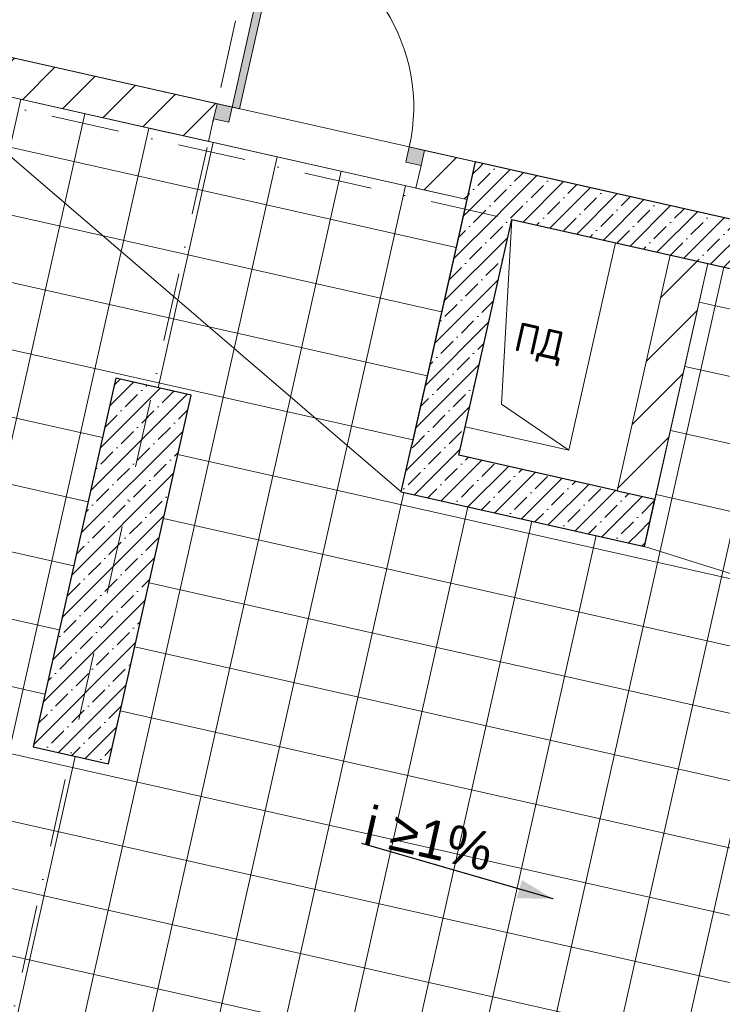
# Model space of a CAD drawing. Header units: millimetres. Extents: x -7218036 to -6934485, y 6013857 to 6210136.
# Tile 185 of 214: x -7159667 to -7156030, y 6134071 to 6139165. Entities that reach past the tile are written whole.
import ezdxf
from ezdxf.enums import TextEntityAlignment as Align

# ---------------------------------------------------------------- set-up
doc = ezdxf.new("R2010")
doc.units = ezdxf.units.MM
doc.header["$MEASUREMENT"] = 0
doc.linetypes.add('Штрихпунктирная', pattern=[670.277762, 352.777767, -176.388884, 0, -141.111112])
for name, color, linetype in [('S - автостоянка.АР', 7, 'Continuous'), ('АР-Стены_внешние_.АР', 7, 'Continuous'), ('АР-Стены_внутренние_пилоны.АР', 7, 'Continuous'), ('АР-Стены_Перегородки_100_.АР', 7, 'Continuous'), ('АР-Чертеж-Оси_Осевые размеры.АР', 7, 'Continuous'), ('ИОС-Шахты и отверстия.АР', 7, 'Continuous')]:
    doc.layers.add(name, color=color, linetype=linetype)
for name, color, linetype, lineweight in [('АР-Лотки_Ном._пера__1', 7, 'Continuous', 0), ('АР-Лотки_Ном._пера__120', 7, 'Continuous', 0), ('АР-Мокрые зоны.АР_Ном._пера__101', 252, 'Continuous', 0), ('АР-Стены_внешние_.АР_Ном._пера__1', 7, 'Continuous', 30), ('АР-Стены_внутренние_пилоны.АР_Ном._пера__1', 7, 'Continuous', 30), ('АР-Стены_Перегородки_100_.АР_Ном._пера__1', 7, 'Continuous', 15), ('АР-Чертеж-Оси_Осевые размеры.АР_Ном._пера__1', 7, 'Continuous', 0), ('АР-Чертеж-Оси_Осевые размеры.АР_Ном._пера__120', 7, 'Continuous', 0), ('Двери Archicad_Ном._пера__120', 7, 'Continuous', 0), ('ИОС-Шахты и отверстия.АР_Ном._пера__1', 7, 'Continuous', 0)]:
    doc.layers.add(name, color=color, linetype=linetype, lineweight=lineweight)
doc.styles.add('РЎР“Р•РќР•Р\xa0Р\x98Р\xa0_РЎРўР\x98Р›Р¬_1', font='GOTHIC.TTF')
doc.styles.add('РЎР“Р•РќР•Р\xa0Р\x98Р\xa0_РЎРўР\x98Р›Р¬_4', font='GOST_Common.ttf')
doc.dimstyles.new('СГЕНЕРИР_СТИЛЬ__1', dxfattribs={"dimtxt": 400, "dimasz": 332.5, "dimexe": 0.18, "dimexo": 0.0625, "dimgap": 0, "dimtad": 1, "dimdec": 0, "dimzin": 0, "dimdsep": 46, "dimtxsty": 'РЎР“Р•РќР•Р\xa0Р\x98Р\xa0_РЎРўР\x98Р›Р¬_1', "dimblk": 'ARROWHEAD_6', "dimblk1": 'ARROWHEAD_6', "dimblk2": 'ARROWHEAD_6', "dimcen": 0.09, "dimse1": 1, "dimse2": 1, "dimclrd": 7, "dimclre": 7, "dimclrt": 7, "dimazin": 0, "dimtfac": 1, "dimtdec": 4, "dimtmove": 0, "dimatfit": 3, "dimfxl": 1, "dimtolj": 1, "dimtzin": 0, "dimarcsym": 0})
doc.dimstyles.new('СГЕНЕРИР_СТИЛЬ__17', dxfattribs={"dimtxt": 0.18, "dimasz": 182.4, "dimexe": 0.18, "dimexo": 0.0625, "dimgap": 0, "dimtad": 0, "dimtih": 1, "dimtoh": 1, "dimdec": 4, "dimzin": 0, "dimdsep": 46, "dimcen": 0.09, "dimadec": 0, "dimazin": 0, "dimtfac": 1, "dimtdec": 4, "dimtmove": 0, "dimatfit": 3, "dimldrblk": 'ARROWHEAD_5', "dimfxl": 1, "dimtolj": 1, "dimtzin": 0, "dimarcsym": 0})
doc.dimstyles.new('СГЕНЕРИР_СТИЛЬ__2', dxfattribs={"dimtxt": 400, "dimasz": 332.5, "dimexe": 0.18, "dimexo": 0.0625, "dimgap": 0, "dimtad": 1, "dimdec": 0, "dimzin": 0, "dimdsep": 46, "dimtxsty": 'РЎР“Р•РќР•Р\xa0Р\x98Р\xa0_РЎРўР\x98Р›Р¬_1', "dimblk": 'ARROWHEAD_6', "dimblk1": 'ARROWHEAD_6', "dimblk2": 'ARROWHEAD_6', "dimcen": 0.09, "dimse1": 1, "dimse2": 1, "dimclrd": 7, "dimclre": 7, "dimclrt": 7, "dimazin": 0, "dimtfac": 1, "dimtdec": 4, "dimtmove": 2, "dimatfit": 3, "dimfxl": 1, "dimtolj": 1, "dimtzin": 0, "dimarcsym": 0})
pattern_1 = [(45, (-6566190.34, 6562677.8), (-84.852814, 84.852814), []), (45, (-6566232.77, 6562720.22), (-84.852814, 84.852814), [90, -30, 0, -30])]
pattern_2 = [(45, (-6566190.34, 6562677.8), (-127.279217, 127.279217), [])]

# ---------------------------------------------------------------- blocks, each defined once
blk = doc.blocks.new('Стена_88_6', base_point=(-7153818.9, 6137518.2))
at = {"layer": 'АР-Стены_внутренние_пилоны.АР', "linetype": 'Continuous', "lineweight": 0, "true_color": 0x000000}
h = blk.add_hatch(dxfattribs=at)
h.set_pattern_fill('ЖЕЛЕЗОБЕТОН__PROJECT__0006', color=18, style=0, pattern_type=2)
h.set_pattern_definition(pattern_1)
h.paths.add_polyline_path([(-7157363.7, 6138186.2), (-7157119.8, 6138131.4), (-7157308.9, 6138430.1)])
h = blk.add_hatch(dxfattribs=at)
h.set_pattern_fill('ЖЕЛЕЗОБЕТОН__PROJECT__0006', color=18, style=0, pattern_type=2)
h.set_pattern_definition(pattern_1)
h.paths.add_polyline_path([(-7157065, 6138375.4), (-7157308.9, 6138430.1), (-7157119.8, 6138131.4)])
h = blk.add_hatch(dxfattribs=at)
h.set_pattern_fill('ЖЕЛЕЗОБЕТОН__PROJECT__0006', color=18, style=0, pattern_type=2)
h.set_pattern_definition(pattern_1)
h.paths.add_polyline_path([(-7157119.8, 6138131.4), (-7153968.3, 6137423.6), (-7153913.5, 6137667.6), (-7157065, 6138375.4)])
at = {"layer": 'АР-Стены_внутренние_пилоны.АР_Ном._пера__1', "color": 7, "linetype": 'Continuous', "lineweight": 30, "flags": 128}
for points in [[(-7157308.9, 6138430.1), (-7157363.7, 6138186.2)], [(-7153913.5, 6137667.6), (-7157308.9, 6138430.1)], [(-7157119.8, 6138131.4), (-7153968.3, 6137423.6)]]:
    blk.add_lwpolyline(points, dxfattribs=at)
blk = doc.blocks.new('Стена_145_6', base_point=(-7156504, 6136583.8))
at = {"layer": 'АР-Стены_Перегородки_100_.АР', "linetype": 'Continuous', "lineweight": 0, "true_color": 0x000000}
h = blk.add_hatch(dxfattribs=at)
h.set_pattern_fill('БЛОКИ_БЕТОННЫЕ_ЭФФЕКТИВН_7F', color=18, style=0, pattern_type=2)
h.set_pattern_definition(pattern_2)
h.paths.add_polyline_path([(-7156379.1, 6136683.8), (-7156105.2, 6137903.1), (-7156300.4, 6137946.9), (-7156574.2, 6136727.6)])
at = {"layer": 'АР-Стены_Перегородки_100_.АР_Ном._пера__1', "color": 7, "linetype": 'Continuous', "lineweight": 30}
blk.add_line((-7156574.2, 6136727.6), (-7156379.1, 6136683.8), dxfattribs=at)
at = {"layer": 'АР-Стены_Перегородки_100_.АР_Ном._пера__1', "color": 7, "linetype": 'Continuous', "lineweight": 15, "flags": 128}
for points in [[(-7156300.4, 6137946.9), (-7156574.2, 6136727.6)], [(-7156105.2, 6137903.1), (-7156300.4, 6137946.9)], [(-7156379.1, 6136683.8), (-7156105.2, 6137903.1)]]:
    blk.add_lwpolyline(points, dxfattribs=at)
blk = doc.blocks.new('Металлическая Дверь 23[36]_6', base_point=(-6566190.3, 6562677.8))
at = {"layer": 'Двери Archicad_Ном._пера__120', "linetype": 'Continuous', "lineweight": 0, "true_color": 0xffffff}
for points in [[(-7158361.6, 6139629.9), (-7158567.6, 6138712.7), (-7158528.6, 6138703.9), (-7158322.6, 6139621.1)], [(-7158663.2, 6138652.2), (-7158585.2, 6138634.7), (-7158567.6, 6138712.7), (-7158645.7, 6138730.2)], [(-7157668, 6138428.7), (-7157589.9, 6138411.1), (-7157572.4, 6138489.2), (-7157650.5, 6138506.7)]]:
    blk.add_hatch(color=7, dxfattribs=at).paths.add_polyline_path(points)
at = {"layer": 'Двери Archicad_Ном._пера__120', "color": 7, "linetype": 'Continuous', "lineweight": 0}
for p, q in [((-7158361.6, 6139629.9), (-7158567.6, 6138712.7)), ((-7158528.6, 6138703.9), (-7158322.6, 6139621.1)), ((-7158322.6, 6139621.1), (-7158361.6, 6139629.9)), ((-7158663.2, 6138652.2), (-7158645.7, 6138730.2)), ((-7158663.2, 6138652.2), (-7158645.7, 6138730.2)), ((-7158663.2, 6138652.2), (-7158645.7, 6138730.2)), ((-7158645.7, 6138730.2), (-7158567.6, 6138712.7)), ((-7158567.6, 6138712.7), (-7158585.2, 6138634.7)), ((-7158567.6, 6138712.7), (-7158528.6, 6138703.9)), ((-7158689.5, 6138535.1), (-7158663.2, 6138652.2)), ((-7158585.2, 6138634.7), (-7158663.2, 6138652.2)), ((-7157668, 6138428.7), (-7157650.5, 6138506.7)), ((-7157650.5, 6138506.7), (-7157572.4, 6138489.2)), ((-7157572.4, 6138489.2), (-7157589.9, 6138411.1)), ((-7157589.9, 6138411.1), (-7157572.4, 6138489.2)), ((-7157589.9, 6138411.1), (-7157572.4, 6138489.2)), ((-7157589.9, 6138411.1), (-7157668, 6138428.7)), ((-7157616.2, 6138294.1), (-7157589.9, 6138411.1))]:
    blk.add_line(p, q, dxfattribs=at)
blk.add_arc((-7158567.6, 6138712.7), 940, 347.3424, 77.3424, dxfattribs=at)
blk = doc.blocks.new('Стена_159_6', base_point=(-7157330.8, 6138332.5))
at = {"layer": 'АР-Стены_внешние_.АР', "linetype": 'Continuous', "lineweight": 0, "true_color": 0x000000}
h = blk.add_hatch(dxfattribs=at)
h.set_pattern_fill('БЛОКИ_БЕТОННЫЕ_ЭФФЕКТИВН_7F', color=18, style=0, pattern_type=2)
h.set_pattern_definition(pattern_2)
h.paths.add_polyline_path([(-7160201.8, 6138874.7), (-7158689.5, 6138535.1), (-7158645.7, 6138730.2), (-7160157.9, 6139069.9)])
h = blk.add_hatch(dxfattribs=at)
h.set_pattern_fill('БЛОКИ_БЕТОННЫЕ_ЭФФЕКТИВН_7F', color=18, style=0, pattern_type=2)
h.set_pattern_definition(pattern_2)
h.paths.add_polyline_path([(-7157616.2, 6138294.1), (-7157352.8, 6138234.9), (-7157308.9, 6138430), (-7157572.4, 6138489.2)])
at = {"layer": 'АР-Стены_внешние_.АР_Ном._пера__1', "color": 7, "linetype": 'Continuous', "lineweight": 15}
for p, q in [((-7158663.2, 6138652.2), (-7158645.7, 6138730.2)), ((-7158689.5, 6138535.1), (-7158663.2, 6138652.2)), ((-7157589.9, 6138411.1), (-7157572.4, 6138489.2)), ((-7157616.2, 6138294.1), (-7157589.9, 6138411.1))]:
    blk.add_line(p, q, dxfattribs=at)
at = {"layer": 'АР-Стены_внешние_.АР_Ном._пера__1', "color": 7, "linetype": 'Continuous', "lineweight": 15, "flags": 128}
for points in [[(-7158645.7, 6138730.2), (-7160157.9, 6139069.9)], [(-7160201.8, 6138874.7), (-7158689.5, 6138535.1)], [(-7157308.9, 6138430), (-7157572.4, 6138489.2)], [(-7157308.9, 6138430), (-7157352.8, 6138234.9)], [(-7157616.2, 6138294.1), (-7157352.8, 6138234.9)]]:
    blk.add_lwpolyline(points, dxfattribs=at)
at = {"layer": 'Двери Archicad_Ном._пера__120', "color": 7, "linetype": 'Continuous', "lineweight": 0}
blk.add_blockref('Металлическая Дверь 23[36]_6', (-6566190.3, 6562677.8), dxfattribs=at)
blk = doc.blocks.new('Стена_167_6', base_point=(-7157543.1, 6136817.1))
at = {"layer": 'АР-Стены_внутренние_пилоны.АР', "linetype": 'Continuous', "lineweight": 0, "true_color": 0x000000}
h = blk.add_hatch(dxfattribs=at)
h.set_pattern_fill('ЖЕЛЕЗОБЕТОН__PROJECT__0006', color=18, style=0, pattern_type=2)
h.set_pattern_definition(pattern_1)
h.paths.add_polyline_path([(-7157637.6, 6136966.5), (-7157692.4, 6136722.5), (-7157393.7, 6136911.7)])
h = blk.add_hatch(dxfattribs=at)
h.set_pattern_fill('ЖЕЛЕЗОБЕТОН__PROJECT__0006', color=18, style=0, pattern_type=2)
h.set_pattern_definition(pattern_1)
h.paths.add_polyline_path([(-7157692.4, 6136722.5), (-7157448.5, 6136667.8), (-7157393.7, 6136911.7)])
h = blk.add_hatch(dxfattribs=at)
h.set_pattern_fill('ЖЕЛЕЗОБЕТОН__PROJECT__0006', color=18, style=0, pattern_type=2)
h.set_pattern_definition(pattern_1)
h.paths.add_polyline_path([(-7157393.7, 6136911.7), (-7157448.5, 6136667.8), (-7156433.8, 6136439.9), (-7156574.2, 6136727.6)])
h = blk.add_hatch(dxfattribs=at)
h.set_pattern_fill('ЖЕЛЕЗОБЕТОН__PROJECT__0006', color=18, style=0, pattern_type=2)
h.set_pattern_definition(pattern_1)
h.paths.add_polyline_path([(-7156574.2, 6136727.6), (-7156433.8, 6136439.9), (-7156379.1, 6136683.8)])
at = {"layer": 'АР-Стены_внутренние_пилоны.АР_Ном._пера__1', "color": 7, "linetype": 'Continuous', "lineweight": 30, "flags": 128}
for points in [[(-7157692.4, 6136722.5), (-7157637.6, 6136966.5)], [(-7156574.2, 6136727.6), (-7157393.7, 6136911.7)], [(-7157692.4, 6136722.5), (-7156433.8, 6136439.9)]]:
    blk.add_lwpolyline(points, dxfattribs=at)
at = {"layer": 'АР-Стены_Перегородки_100_.АР_Ном._пера__1', "color": 7, "linetype": 'Continuous', "lineweight": 30}
blk.add_line((-7156574.2, 6136727.6), (-7156379.1, 6136683.8), dxfattribs=at)
at = {"layer": 'АР-Стены_Перегородки_100_.АР_Ном._пера__1', "color": 7, "linetype": 'Continuous', "lineweight": 30, "flags": 128}
blk.add_lwpolyline([(-7156433.8, 6136439.9), (-7156379.1, 6136683.8)], dxfattribs=at)
blk = doc.blocks.new('Стена_173_6', base_point=(-7157543.1, 6136817.1))
at = {"layer": 'АР-Стены_внутренние_пилоны.АР', "linetype": 'Continuous', "lineweight": 0, "true_color": 0x000000}
h = blk.add_hatch(dxfattribs=at)
h.set_pattern_fill('ЖЕЛЕЗОБЕТОН__PROJECT__0006', color=18, style=0, pattern_type=2)
h.set_pattern_definition(pattern_1)
h.paths.add_polyline_path([(-7157637.6, 6136966.5), (-7157393.7, 6136911.7), (-7157119.8, 6138131.4), (-7157363.7, 6138186.2)])
at = {"layer": 'АР-Стены_внутренние_пилоны.АР_Ном._пера__1', "color": 7, "linetype": 'Continuous', "lineweight": 30, "flags": 128}
for points in [[(-7157363.7, 6138186.2), (-7157637.6, 6136966.5)], [(-7157393.7, 6136911.7), (-7157119.8, 6138131.4)]]:
    blk.add_lwpolyline(points, dxfattribs=at)
blk = doc.blocks.new('Стандартный Маркер Сетки[26]_6', base_point=(-7156826.9, 6146828.2))
at = {"layer": 'АР-Чертеж-Оси_Осевые размеры.АР_Ном._пера__120', "color": 7, "linetype": 'Штрихпунктирная', "lineweight": 0}
blk.add_line((-7156933.5, 6146353.6), (-7161717.2, 6125054.2), dxfattribs=at)
at = {"layer": 'АР-Чертеж-Оси_Осевые размеры.АР_Ном._пера__120', "color": 7, "lineweight": 0, "style": 'РЎР“Р•РќР•Р\xa0Р\x98Р\xa0_РЎРўР\x98Р›Р¬_1'}
blk.add_attdef('AC_MarkerText_1', text='', height=350, rotation=347.3417, dxfattribs=at).set_placement((-7161863.5, 6124272.8), align=Align.TOP_CENTER)
blk = doc.blocks.new('Стандартный Маркер Сетки[146]_6', base_point=(-7156826.9, 6146828.2))
at = {"layer": 'АР-Чертеж-Оси_Осевые размеры.АР_Ном._пера__120', "color": 7, "linetype": 'Штрихпунктирная', "lineweight": 0}
blk.add_line((-7156933.5, 6146353.6), (-7161717.2, 6125054.2), dxfattribs=at)
at = {"layer": 'АР-Чертеж-Оси_Осевые размеры.АР_Ном._пера__120', "color": 7, "lineweight": 0, "style": 'РЎР“Р•РќР•Р\xa0Р\x98Р\xa0_РЎРўР\x98Р›Р¬_1'}
blk.add_attdef('AC_MarkerText_1', text='', height=350, rotation=347.3417, dxfattribs=at).set_placement((-7161863.5, 6124272.8), align=Align.TOP_CENTER)
blk = doc.blocks.new('*D760', base_point=(-6566190.3, 6562677.8))
at = {"layer": 'АР-Чертеж-Оси_Осевые размеры.АР_Ном._пера__1', "color": 7, "linetype": 'Continuous', "lineweight": 0, "transparency": 16777216}
for p, q in [((-7211912.8, 6136803), (-7187100.9, 6131230.3)), ((-7187172.8, 6130910.2), (-7187029, 6131550.5)), ((-7186891.8, 6131362.7), (-7187310, 6131097.9)), ((-7187100.9, 6131230.3), (-7142677.4, 6121253.1)), ((-7142749.3, 6120932.9), (-7142605.5, 6121573.2)), ((-7142886.5, 6121120.7), (-7142468.3, 6121385.5)), ((-7142677.4, 6121253.1), (-7142421.3, 6121195.6))]:
    blk.add_line(p, q, dxfattribs=at)
at = {"layer": 'АР-Чертеж-Оси_Осевые размеры.АР_Ном._пера__1', "color": 7, "lineweight": 0, "transparency": 16777216, "insert": (-7164417.4, 6126217.8), "char_height": 400, "attachment_point": 7, "rotation": 347.3417, "style": 'РЎР“Р•РќР•Р\xa0Р\x98Р\xa0_РЎРўР\x98Р›Р¬_1'}
blk.add_mtext('\\A1;{\\pql;\\fCentury Gothic|b0|i0|c204|p0;\\W1.000000;45\xa0530}', dxfattribs=at)
blk = doc.blocks.new('ARROWHEAD_6')
at = {"color": 0, "linetype": 'Continuous', "lineweight": 0}
for p, q in [((-0.5, -0.5), (0.5, 0.5)), ((0, 0), (-1, 0))]:
    blk.add_line(p, q, dxfattribs=at)
blk = doc.blocks.new('*D1153', base_point=(-6566190.3, 6562677.8))
at = {"layer": 'АР-Чертеж-Оси_Осевые размеры.АР_Ном._пера__1', "color": 7, "linetype": 'Continuous', "lineweight": 0, "transparency": 16777216}
for p, q in [((-7212142.6, 6135779.5), (-7211998.8, 6136419.8)), ((-7211861.6, 6136232.1), (-7212279.8, 6135967.3)), ((-7212326.8, 6136157.2), (-7212070.7, 6136099.7)), ((-7212070.7, 6136099.7), (-7142835.4, 6120549.8)), ((-7142907.3, 6120229.6), (-7142763.5, 6120869.9)), ((-7143044.5, 6120417.4), (-7142626.3, 6120682.2)), ((-7142835.4, 6120549.8), (-7142579.3, 6120492.3))]:
    blk.add_line(p, q, dxfattribs=at)
at = {"layer": 'АР-Чертеж-Оси_Осевые размеры.АР_Ном._пера__1', "color": 7, "lineweight": 0, "transparency": 16777216, "insert": (-7164561.5, 6125511.3), "char_height": 400, "attachment_point": 7, "rotation": 347.3417, "style": 'РЎР“Р•РќР•Р\xa0Р\x98Р\xa0_РЎРўР\x98Р›Р¬_1'}
blk.add_mtext('\\A1;{\\pql;\\fCentury Gothic|b0|i0|c204|p0;\\W1.000000;70\xa0960}', dxfattribs=at)
blk = doc.blocks.new('ARROWHEAD_5')
at = {"linetype": 'Continuous', "lineweight": 0}
blk.add_hatch(color=0, dxfattribs=at).paths.add_polyline_path([(-1, 0.2679), (0, 0), (-1, -0.2679)])
at = {"color": 0, "linetype": 'Continuous', "lineweight": 0}
blk.add_line((0, 0), (-1, 0), dxfattribs=at)
blk = doc.blocks.new('Стена_313_6', base_point=(-7158974.6, 6137266.7))
at = {"layer": 'АР-Стены_внутренние_пилоны.АР', "linetype": 'Continuous', "lineweight": 0, "true_color": 0x000000}
h = blk.add_hatch(dxfattribs=at)
h.set_pattern_fill('ЖЕЛЕЗОБЕТОН__PROJECT__0006', color=18, style=0, pattern_type=2)
h.set_pattern_definition(pattern_1)
h.paths.add_polyline_path([(-7159169.7, 6137310.6), (-7159598.1, 6135403), (-7159207.8, 6135315.3), (-7158779.5, 6137222.9)])
at = {"layer": 'АР-Стены_внутренние_пилоны.АР_Ном._пера__1', "color": 7, "linetype": 'Continuous', "lineweight": 30, "flags": 128}
for points in [[(-7159169.7, 6137310.6), (-7159598.1, 6135403)], [(-7158779.5, 6137222.9), (-7159169.7, 6137310.6)], [(-7159207.8, 6135315.3), (-7158779.5, 6137222.9)], [(-7159598.1, 6135403), (-7159207.8, 6135315.3)]]:
    blk.add_lwpolyline(points, dxfattribs=at)
blk = doc.blocks.new('Стандартный Маркер Сетки[173]_6', base_point=(-7215418.6, 6151224.6))
at = {"layer": 'АР-Чертеж-Оси_Осевые размеры.АР_Ном._пера__120', "color": 7, "linetype": 'Штрихпунктирная', "lineweight": 0}
blk.add_line((-7214442.9, 6151005.4), (-7135501.7, 6133275.6), dxfattribs=at)
at = {"layer": 'АР-Чертеж-Оси_Осевые размеры.АР_Ном._пера__120', "color": 7, "lineweight": 0, "style": 'РЎР“Р•РќР•Р\xa0Р\x98Р\xa0_РЎРўР\x98Р›Р¬_1'}
for tag, p in [('AC_MarkerText_1_0', (-7215836.5, 6151515.2)), ('AC_MarkerText_1_1', (-7133968.2, 6133128))]:
    blk.add_attdef(tag, text='', height=350, rotation=347.3417, dxfattribs=at).set_placement(p, align=Align.TOP_CENTER)
blk = doc.blocks.new('Символ Проема в Полу 21[180]_6', base_point=(-7156824.2, 6136937.5))
at = {"layer": 'ИОС-Шахты и отверстия.АР_Ном._пера__1', "color": 7, "linetype": 'Continuous', "lineweight": 0, "flags": 128}
for points in [[(-7156824.2, 6136937.5), (-7157360.8, 6137058.1), (-7157119.8, 6138131.3), (-7157173.1, 6137176.9)], [(-7157173.1, 6137176.9), (-7157119.8, 6138131.3), (-7156583.2, 6138010.8), (-7156824.2, 6136937.5)]]:
    blk.add_lwpolyline(points, close=True, dxfattribs=at)
blk = doc.blocks.new('Стандартный Маркер Сетки[209]_6', base_point=(-7215418.6, 6151224.6))
at = {"layer": 'АР-Чертеж-Оси_Осевые размеры.АР_Ном._пера__120', "color": 7, "linetype": 'Штрихпунктирная', "lineweight": 0}
blk.add_line((-7214442.9, 6151005.4), (-7135501.7, 6133275.6), dxfattribs=at)
at = {"layer": 'АР-Чертеж-Оси_Осевые размеры.АР_Ном._пера__120', "color": 7, "lineweight": 0, "style": 'РЎР“Р•РќР•Р\xa0Р\x98Р\xa0_РЎРўР\x98Р›Р¬_1'}
for tag, p in [('AC_MarkerText_1_0', (-7215836.5, 6151515.2)), ('AC_MarkerText_1_1', (-7133968.2, 6133128))]:
    blk.add_attdef(tag, text='', height=350, rotation=347.3417, dxfattribs=at).set_placement(p, align=Align.TOP_CENTER)
blk = doc.blocks.new('Стандартный Маркер Сетки[223]_6', base_point=(-7215418.6, 6151224.6))
at = {"layer": 'АР-Чертеж-Оси_Осевые размеры.АР_Ном._пера__120', "color": 7, "linetype": 'Штрихпунктирная', "lineweight": 0}
blk.add_line((-7214442.9, 6151005.4), (-7135501.7, 6133275.6), dxfattribs=at)
at = {"layer": 'АР-Чертеж-Оси_Осевые размеры.АР_Ном._пера__120', "color": 7, "lineweight": 0, "style": 'РЎР“Р•РќР•Р\xa0Р\x98Р\xa0_РЎРўР\x98Р›Р¬_1'}
for tag, p in [('AC_MarkerText_1_0', (-7215836.5, 6151515.2)), ('AC_MarkerText_1_1', (-7133968.2, 6133128))]:
    blk.add_attdef(tag, text='', height=350, rotation=347.3417, dxfattribs=at).set_placement(p, align=Align.TOP_CENTER)
blk = doc.blocks.new('Стандартный Маркер Сетки[235]_6', base_point=(-7215418.6, 6151224.6))
at = {"layer": 'АР-Чертеж-Оси_Осевые размеры.АР_Ном._пера__120', "color": 7, "linetype": 'Штрихпунктирная', "lineweight": 0}
blk.add_line((-7214442.9, 6151005.4), (-7135501.7, 6133275.6), dxfattribs=at)
at = {"layer": 'АР-Чертеж-Оси_Осевые размеры.АР_Ном._пера__120', "color": 7, "lineweight": 0, "style": 'РЎР“Р•РќР•Р\xa0Р\x98Р\xa0_РЎРўР\x98Р›Р¬_1'}
for tag, p in [('AC_MarkerText_1_0', (-7215836.5, 6151515.2)), ('AC_MarkerText_1_1', (-7133968.2, 6133128))]:
    blk.add_attdef(tag, text='', height=350, rotation=347.3417, dxfattribs=at).set_placement(p, align=Align.TOP_CENTER)
blk = doc.blocks.new('*D1305', base_point=(-6566190.3, 6562677.8))
at = {"layer": 'АР-Чертеж-Оси_Осевые размеры.АР_Ном._пера__1', "color": 7, "linetype": 'Continuous', "lineweight": 0, "transparency": 16777216}
for p, q in [((-7211181.5, 6158856.6), (-7211446.3, 6159274.7)), ((-7211313.9, 6159065.6), (-7213187.5, 6150723.5)), ((-7213055.1, 6150514.4), (-7213319.9, 6150932.6)), ((-7213507.7, 6150795.4), (-7212867.4, 6150651.6)), ((-7213187.5, 6150723.5), (-7214816.8, 6143469.2))]:
    blk.add_line(p, q, dxfattribs=at)
at = {"layer": 'АР-Чертеж-Оси_Осевые размеры.АР_Ном._пера__1', "color": 7, "lineweight": 0, "transparency": 16777216, "insert": (-7212483.2, 6154224.3), "char_height": 400, "attachment_point": 7, "rotation": 77.3417, "style": 'РЎР“Р•РќР•Р\xa0Р\x98Р\xa0_РЎРўР\x98Р›Р¬_1'}
blk.add_mtext('\\A1;{\\pql;\\fCentury Gothic|b0|i0|c204|p0;\\W1.000000;8\xa0550}', dxfattribs=at)
blk = doc.blocks.new('*D1306', base_point=(-6566190.3, 6562677.8))
at = {"layer": 'АР-Чертеж-Оси_Осевые размеры.АР_Ном._пера__1', "color": 7, "linetype": 'Continuous', "lineweight": 0, "transparency": 16777216}
for p, q in [((-7213055.1, 6150514.4), (-7213319.9, 6150932.6)), ((-7213187.5, 6150723.5), (-7214816.8, 6143469.2)), ((-7214949.2, 6143678.3), (-7214684.4, 6143260.1)), ((-7215136.9, 6143541.1), (-7214496.6, 6143397.3)), ((-7214816.8, 6143469.2), (-7214874.3, 6143213))]:
    blk.add_line(p, q, dxfattribs=at)
at = {"layer": 'АР-Чертеж-Оси_Осевые размеры.АР_Ном._пера__1', "color": 7, "lineweight": 0, "transparency": 16777216, "insert": (-7214234.7, 6146426.1), "char_height": 400, "attachment_point": 7, "rotation": 77.3417, "style": 'РЎР“Р•РќР•Р\xa0Р\x98Р\xa0_РЎРўР\x98Р›Р¬_1'}
blk.add_mtext('\\A1;{\\pql;\\fCentury Gothic|b0|i0|c204|p0;\\W1.000000;7\xa0435}', dxfattribs=at)

msp = doc.modelspace()

# ---------------------------------------------------------------- hatches: boundary and pattern name
at = {"layer": 'АР-Мокрые зоны.АР_Ном._пера__101', "linetype": 'Continuous', "lineweight": 0}
h = msp.add_hatch(dxfattribs=at)
h.set_pattern_fill('RIGID_INSULATION_0006', color=252, style=0, pattern_type=2)
h.set_pattern_definition([(347.3417, (-7149705.05, 6130331.8), (74.506, 331.736), []), (77.3417, (-7149705.05, 6130331.8), (-331.736, 74.506), [])])
h.paths.add_polyline_path([(-7160201.8, 6138874.7), (-7157352.8, 6138234.9), (-7157692.4, 6136722.5), (-7156433.8, 6136439.9), (-7156105.2, 6137903.1), (-7153968.3, 6137423.6), (-7154286.1, 6136008.9), (-7154042.1, 6135954.1), (-7153829.6, 6136900.4), (-7151087.9, 6136284.7), (-7150971.8, 6136801.8), (-7148991.6, 6136357.1), (-7149002.5, 6136308.3), (-7146660.4, 6135782.3), (-7144844.9, 6143865.9), (-7142961.8, 6143443), (-7142903.8, 6143701.1), (-7138181.6, 6142640.5), (-7140459.4, 6132498.6), (-7141835.9, 6132807.7), (-7142972.8, 6127743.9), (-7143602.1, 6127885), (-7143667.9, 6127592.6), (-7145887.5, 6128091.4), (-7145821.8, 6128383.8), (-7146212.1, 6128471.4), (-7146277.8, 6128178.7), (-7149907.4, 6128993.9), (-7149677.3, 6130018.2), (-7150067.6, 6130105.9), (-7150297.7, 6129081.6), (-7153126.6, 6129716.9), (-7152502, 6132498.8), (-7152892.3, 6132586.4), (-7153516.9, 6129804.6), (-7156385.6, 6130448.9), (-7156155.6, 6131473.2), (-7156545.8, 6131560.8), (-7156775.9, 6130536.6), (-7160112.8, 6131286), (-7159740.3, 6132944.4), (-7160130.6, 6133032), (-7160262.1, 6132446.3), (-7161579.4, 6132742.2)])
h.paths.add_polyline_path([(-7159598.1, 6135403), (-7159207.8, 6135315.3), (-7159207.8, 6135315.3), (-7158779.5, 6137222.9), (-7159169.7, 6137310.6)], flags=0)
h.paths.add_polyline_path([(-7145061.9, 6133224.8), (-7146837.9, 6133623.7), (-7146750.2, 6134014), (-7144974.3, 6133615.1)], flags=0)
h.paths.add_polyline_path([(-7142210.5, 6140855.5), (-7141771.3, 6142806.7), (-7141381.1, 6142718.9), (-7141820.3, 6140767.7)], flags=0)

# ---------------------------------------------------------------- linework, layer by layer
at = {"layer": 'S - автостоянка.АР', "color": 254, "linetype": 'Continuous', "lineweight": 0, "true_color": 0xd6d6d6, "flags": 128}
msp.add_lwpolyline([(-7162990.9, 6131932.4), (-7162063.8, 6131724.2), (-7162015, 6131713.2), (-7160503, 6131373.7), (-7160305.9, 6132251.2), (-7161817.9, 6132590.8), (-7160353.1, 6139113.7), (-7153669.6, 6137612.8), (-7153774.8, 6137144.3), (-7151842.9, 6136710.5), (-7151737.7, 6137178.9), (-7146849.5, 6136081)], dxfattribs=at)
at = {"layer": 'S - автостоянка.АР', "color": 254, "linetype": 'Continuous', "lineweight": 0, "true_color": 0xd1c7d6, "flags": 128}
msp.add_lwpolyline([(-7146660.4, 6135782.2), (-7149002.5, 6136308.3), (-7148991.6, 6136357.1), (-7150971.8, 6136801.8), (-7150982.7, 6136753), (-7151087.9, 6136284.7), (-7153829.6, 6136900.4), (-7154042.1, 6135954.1), (-7154286, 6136008.8), (-7154073.5, 6136955.2), (-7153968.3, 6137423.6), (-7156105.1, 6137903.6), (-7156433.8, 6136439.9), (-7157692.4, 6136722.5), (-7157352.8, 6138234.9), (-7158884.8, 6138579), (-7158884.8, 6138578.9), (-7160208.1, 6138876.1), (-7161585.3, 6132743.5), (-7160262.1, 6132446.4), (-7160130.6, 6133032), (-7159740.3, 6132944.4), (-7160112.8, 6131286)], dxfattribs=at)
msp.add_lwpolyline([(-7159207.8, 6135315.3), (-7159598.1, 6135403), (-7159169.7, 6137310.5), (-7158779.5, 6137222.9)], close=True, dxfattribs=at)
at = {"layer": 'АР-Лотки_Ном._пера__120', "color": 7, "linetype": 'Continuous', "lineweight": 0}
for p, q in [((-7157692.4, 6136722.5), (-7160201.8, 6138874.7)), ((-7149179.5, 6134149.6), (-7156433.8, 6136439.9))]:
    msp.add_line(p, q, dxfattribs=at)
at = {"layer": 'АР-Мокрые зоны.АР_Ном._пера__101', "color": 252, "linetype": 'Continuous', "lineweight": 0, "flags": 128}
msp.add_lwpolyline([(-7160112.8, 6131286), (-7159740.3, 6132944.4), (-7160130.6, 6133032), (-7160262.1, 6132446.3), (-7161579.4, 6132742.2), (-7160201.8, 6138874.7), (-7157352.8, 6138234.9), (-7157692.4, 6136722.5), (-7156433.8, 6136439.9), (-7156105.2, 6137903.1), (-7153968.3, 6137423.6), (-7154286.1, 6136008.9), (-7154042.1, 6135954.1), (-7153829.6, 6136900.4), (-7151087.9, 6136284.7), (-7150971.8, 6136801.8), (-7148991.6, 6136357.1), (-7149002.5, 6136308.3), (-7146660.4, 6135782.3)], dxfattribs=at)
msp.add_lwpolyline([(-7159598.1, 6135403), (-7159207.8, 6135315.3), (-7159207.8, 6135315.3), (-7158779.5, 6137222.9), (-7159169.7, 6137310.6)], close=True, dxfattribs=at)

# ---------------------------------------------------------------- block references
at = {"layer": 'АР-Стены_внешние_.АР', "color": 7, "lineweight": 0}
msp.add_blockref('Стена_159_6', (-7157330.8, 6138332.5), dxfattribs=at)
at = {"layer": 'АР-Стены_внутренние_пилоны.АР', "color": 7, "lineweight": 0}
for name, p in [('Стена_88_6', (-7153818.9, 6137518.2)), ('Стена_173_6', (-7157543.1, 6136817.1)), ('Стена_313_6', (-7158974.6, 6137266.7)), ('Стена_167_6', (-7157543.1, 6136817.1))]:
    msp.add_blockref(name, p, dxfattribs=at)
at = {"layer": 'АР-Стены_Перегородки_100_.АР', "color": 7, "lineweight": 0}
msp.add_blockref('Стена_145_6', (-7156504, 6136583.8), dxfattribs=at)
at = {"layer": 'АР-Чертеж-Оси_Осевые размеры.АР', "color": 8, "linetype": 'Continuous', "lineweight": 15}
for name, p in [('Стандартный Маркер Сетки[173]_6', (-7215418.6, 6151224.6)), ('Стандартный Маркер Сетки[209]_6', (-7215418.6, 6151224.6)), ('Стандартный Маркер Сетки[223]_6', (-7215418.6, 6151224.6)), ('Стандартный Маркер Сетки[235]_6', (-7215418.6, 6151224.6)), ('Стандартный Маркер Сетки[26]_6', (-7156826.9, 6146828.2)), ('Стандартный Маркер Сетки[146]_6', (-7156826.9, 6146828.2))]:
    msp.add_blockref(name, p, dxfattribs=at)
at = {"layer": 'ИОС-Шахты и отверстия.АР', "color": 7, "linetype": 'Continuous', "lineweight": 0}
msp.add_blockref('Символ Проема в Полу 21[180]_6', (-7156824.2, 6136937.5), dxfattribs=at)

# ---------------------------------------------------------------- texts
at = {"layer": 'АР-Лотки_Ном._пера__1', "color": 7, "linetype": 'Continuous', "lineweight": 0, "insert": (-7157896.8, 6134903.2), "char_height": 200, "attachment_point": 7, "rotation": 347.3417, "style": 'РЎР“Р•РќР•Р\xa0Р\x98Р\xa0_РЎРўР\x98Р›Р¬_1'}
msp.add_mtext('\\A1;{\\pql;\\fCentury Gothic|b0|i0|c204|p0;\\W1.000000;i ≥1%}', dxfattribs=at)
at = {"layer": 'ИОС-Шахты и отверстия.АР_Ном._пера__1', "color": 7, "linetype": 'Continuous', "lineweight": 0, "insert": (-7156979.1, 6137485.4), "char_height": 150, "attachment_point": 5, "rotation": 347.3429, "style": 'РЎР“Р•РќР•Р\xa0Р\x98Р\xa0_РЎРўР\x98Р›Р¬_4'}
msp.add_mtext('\\A1;{\\pqc;\\fGOST Common|b0|i0|c204|p0;\\W1.000000;ПД}', dxfattribs=at)

# ---------------------------------------------------------------- dimensions: what is measured, and where the dimension line sits
at = {"layer": 'АР-Чертеж-Оси_Осевые размеры.АР', "color": 7, "linetype": 'Continuous', "lineweight": 0}
for base, p1, p2, angle, dimstyle, picture, middle, turn in [((-7213187.5, 6150723.5), (-7132164.6, 6141289.1), (-7134038.2, 6132946.9), 257.3417, 'СГЕНЕРИР_СТИЛЬ__1', '*D1305', (-7212528, 6154937.6), 77.3417), ((-7214816.8, 6143469.2), (-7134038.2, 6132946.9), (-7215540, 6143631.6), 257.3417, 'СГЕНЕРИР_СТИЛЬ__1', '*D1306', (-7214279.5, 6147139.4), 77.3417), ((-7142677.4, 6121253.1), (-7187422.5, 6129798.4), (-7142995.2, 6119838.3), 347.3417, 'СГЕНЕРИР_СТИЛЬ__2', '*D760', (-7163555.6, 6126229.2), 347.3417), ((-7142835.4, 6120549.8), (-7212339.1, 6134904.9), (-7142995.2, 6119838.3), 347.3417, 'СГЕНЕРИР_СТИЛЬ__2', '*D1153', (-7163699.6, 6125522.8), 347.3417)]:
    dim = msp.add_linear_dim(base=base, p1=p1, p2=p2, angle=angle, dimstyle=dimstyle, dxfattribs=at)
    dim.commit()
    dim.dimension.update_dxf_attribs({"geometry": picture, "text_midpoint": middle, "dimtype": 160, "text_rotation": turn})

# ---------------------------------------------------------------- leaders
at = {"layer": 'АР-Лотки_Ном._пера__1', "color": 7, "linetype": 'Continuous', "lineweight": 0, "annotation_type": 0, "has_hookline": 1, "hookline_direction": 1, "text_width": 637.4, "horizontal_direction": (0.975694, -0.219136, 0)}
msp.add_leader([(-7156906.1, 6134616.6), (-7157896.8, 6134903.2)], dimstyle='СГЕНЕРИР_СТИЛЬ__17', dxfattribs=at)

doc.saveas('drawing.dxf')
